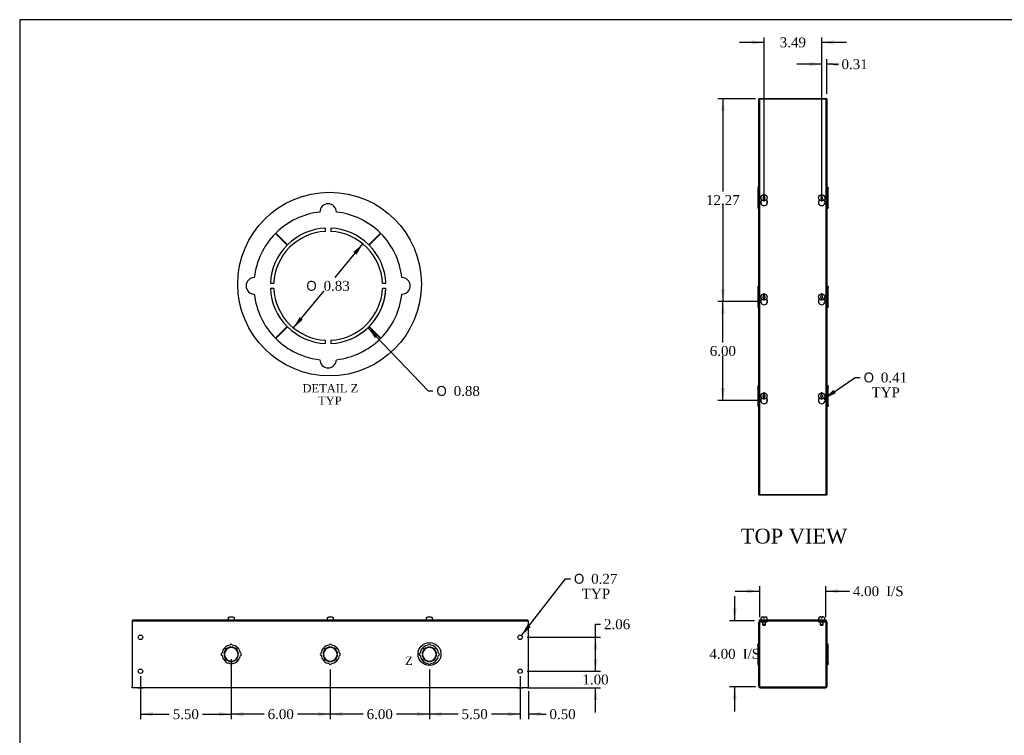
# Model space of a CAD drawing. Header units: inches. Extents: x 0 to 120, y -1 to 80.
# Tile 2 of 7: x 0 to 60, y 36 to 80. Entities that reach past the tile are written whole.
import ezdxf
from ezdxf.enums import TextEntityAlignment as Align
from ezdxf.lldxf.tags import DXFTag

# ---------------------------------------------------------------- set-up
doc = ezdxf.new("R2010")
doc.units = ezdxf.units.IN
doc.header["$MEASUREMENT"] = 0
for name, color, linetype in [('COM56307-3', 7, 'Continuous'), ('COM70722-2', 7, 'Continuous'), ('Default', 7, 'Continuous'), ('SCS19515', 7, 'Continuous')]:
    doc.layers.add(name, color=color, linetype=linetype)
doc.styles.add('SEACAD_Solid_Edge_ANSI1_Symbols', font='txt')
doc.styles.add('SEACAD_Times_New_Roman', font='times.ttf')
tags = doc.linetypes.add('CENTER2', pattern=[1.125, 0.75, -0.125, 0.125, -0.125]).pattern_tags.tags
tags[10:11] = [DXFTag(74, 4), DXFTag(75, 0), DXFTag(340, '0'), DXFTag(46, 0.0), DXFTag(50, 0.0), DXFTag(44, 0.0), DXFTag(45, 0.0)]
tags[8:9] = [DXFTag(74, 4), DXFTag(75, 0), DXFTag(340, '0'), DXFTag(46, 0.0), DXFTag(50, 0.0), DXFTag(44, 0.0), DXFTag(45, 0.0)]
tags[6:7] = [DXFTag(74, 4), DXFTag(75, 0), DXFTag(340, '0'), DXFTag(46, 0.0), DXFTag(50, 0.0), DXFTag(44, 0.0), DXFTag(45, 0.0)]
tags[4:5] = [DXFTag(74, 4), DXFTag(75, 0), DXFTag(340, '0'), DXFTag(46, 0.0), DXFTag(50, 0.0), DXFTag(44, 0.0), DXFTag(45, 0.0)]
doc.dimstyles.new('HAMMOND_(STH_-_120x80)', dxfattribs={"dimtxt": 0.6, "dimasz": 0.75, "dimexe": 0.3, "dimexo": 0.3, "dimgap": 0.15, "dimtad": 0, "dimtih": 1, "dimtoh": 1, "dimzin": 0, "dimdsep": 46, "dimtxsty": 'SEACAD_Times_New_Roman', "dimblk1": '_SE_FILLED', "dimblk2": '_SE_FILLED', "dimsah": 1, "dimcen": 0.3, "dimadec": 0, "dimazin": 0, "dimtfac": 0.8, "dimtofl": 0, "dimtmove": 1, "dimatfit": 3, "dimfxl": 1, "dimtolj": 1, "dimtzin": 0, "dimarcsym": 0})

# ---------------------------------------------------------------- blocks, each defined once
blk = doc.blocks.new('SE')
at = {"layer": 'COM56307-3', "color": 7, "linetype": 'Continuous'}
for p, q in [((45.259, 43.28), (49.311, 43.28)), ((45.259, 43.223), (45.259, 43.28)), ((45.259, 43.223), (45.314, 43.223)), ((45.478, 43.223), (49.092, 43.223)), ((49.256, 43.223), (49.311, 43.223)), ((49.311, 43.223), (49.311, 43.28))]:
    blk.add_line(p, q, dxfattribs=at)
at = {"layer": 'COM70722-2', "color": 7, "linetype": 'Continuous'}
for p, q in [((45.228, 39.252), (45.228, 43.137)), ((45.285, 39.252), (45.285, 43.137)), ((45.314, 43.223), (45.478, 43.223)), ((45.314, 43.166), (45.478, 43.166)), ((45.478, 43.166), (45.478, 43.223)), ((45.478, 43.166), (45.728, 43.166)), ((45.728, 43.166), (45.728, 43.223)), ((48.842, 43.223), (48.842, 43.166)), ((48.842, 43.166), (49.092, 43.166)), ((49.092, 43.223), (49.256, 43.223)), ((49.092, 43.166), (49.092, 43.223)), ((49.092, 43.166), (49.256, 43.166)), ((49.285, 43.137), (49.285, 39.252)), ((49.342, 43.137), (49.342, 39.252)), ((45.156, 41.753), (45.156, 41.816)), ((45.228, 41.816), (45.156, 41.816)), ((49.414, 41.816), (49.342, 41.816)), ((49.414, 41.753), (49.414, 41.816)), ((45.156, 41.753), (45.228, 41.753)), ((45.156, 41.753), (45.156, 41.594)), ((45.156, 41.594), (45.228, 41.594)), ((45.156, 41.594), (45.156, 41.59)), ((45.156, 41.59), (45.228, 41.59)), ((45.156, 41.59), (45.156, 41.257)), ((45.156, 41.257), (45.228, 41.257)), ((45.156, 41.257), (45.156, 41.132)), ((49.414, 41.753), (49.342, 41.753)), ((49.414, 41.594), (49.342, 41.594)), ((49.414, 41.59), (49.342, 41.59)), ((49.414, 41.257), (49.342, 41.257)), ((49.414, 41.594), (49.414, 41.753)), ((49.414, 41.59), (49.414, 41.594)), ((49.414, 41.257), (49.414, 41.59)), ((49.414, 41.132), (49.414, 41.257)), ((45.156, 41.132), (45.228, 41.132)), ((45.156, 41.132), (45.156, 40.798)), ((45.156, 40.798), (45.228, 40.798)), ((45.156, 40.798), (45.156, 40.795)), ((45.156, 40.795), (45.228, 40.795)), ((45.156, 40.795), (45.156, 40.635)), ((45.156, 40.635), (45.228, 40.635)), ((45.156, 40.635), (45.156, 40.573)), ((45.156, 40.573), (45.228, 40.573)), ((49.414, 41.132), (49.342, 41.132)), ((49.414, 40.798), (49.342, 40.798)), ((49.414, 40.795), (49.342, 40.795)), ((49.414, 40.635), (49.342, 40.635)), ((49.342, 40.573), (49.414, 40.573)), ((49.414, 40.798), (49.414, 41.132)), ((49.414, 40.795), (49.414, 40.798)), ((49.414, 40.635), (49.414, 40.795)), ((49.414, 40.635), (49.414, 40.573)), ((45.314, 39.223), (49.256, 39.223)), ((45.314, 39.166), (49.256, 39.166))]:
    blk.add_line(p, q, dxfattribs=at)
for centre, radius, start, end in [((45.314, 43.137), 0.086, 90, 180), ((45.314, 43.137), 0.029, 90, 180), ((49.256, 43.137), 0.086, 0, 90), ((49.256, 43.137), 0.029, 0, 90), ((45.314, 39.252), 0.086, 180, 270), ((45.314, 39.252), 0.029, 180, 270), ((49.256, 39.252), 0.086, 270, 0), ((49.256, 39.252), 0.029, 270, 0)]:
    blk.add_arc(centre, radius, start, end, dxfattribs=at)
at = {"layer": 'SCS19515', "color": 7, "linetype": 'Continuous'}
for p, q in [((45.353, 43.365), (45.353, 43.305)), ((45.443, 43.455), (45.511, 43.455)), ((45.446, 43.166), (45.446, 42.997)), ((45.636, 42.997), (45.446, 42.997)), ((45.446, 42.997), (45.476, 42.967)), ((45.476, 42.967), (45.606, 42.967)), ((45.511, 43.455), (45.511, 43.38)), ((45.571, 43.38), (45.511, 43.38)), ((45.571, 43.455), (45.638, 43.455)), ((45.571, 43.38), (45.571, 43.455)), ((45.606, 42.967), (45.636, 42.997)), ((45.636, 42.997), (45.636, 43.166)), ((45.728, 43.305), (45.728, 43.365)), ((48.842, 43.365), (48.842, 43.305)), ((49, 43.455), (48.932, 43.455)), ((48.935, 43.166), (48.935, 42.997)), ((49.125, 42.997), (48.935, 42.997)), ((48.935, 42.997), (48.965, 42.967)), ((48.965, 42.967), (49.095, 42.967)), ((49, 43.455), (49, 43.38)), ((49.06, 43.38), (49, 43.38)), ((49.127, 43.455), (49.06, 43.455)), ((49.06, 43.38), (49.06, 43.455)), ((49.095, 42.967), (49.125, 42.997)), ((49.125, 42.997), (49.125, 43.166)), ((49.217, 43.305), (49.217, 43.365))]:
    blk.add_line(p, q, dxfattribs=at)
for centre, radius, start, end in [((45.443, 43.365), 0.09, 90, 180), ((45.378, 43.305), 0.025, 180, 270), ((45.638, 43.365), 0.09, 0, 90), ((45.703, 43.305), 0.025, 270, 0), ((48.932, 43.365), 0.09, 90, 180), ((48.867, 43.305), 0.025, 180, 270), ((49.127, 43.365), 0.09, 0, 90), ((49.192, 43.305), 0.025, 270, 0)]:
    blk.add_arc(centre, radius, start, end, dxfattribs=at)
blk = doc.blocks.new('SE1')
at = {"layer": 'COM56307-3', "color": 7, "linetype": 'Continuous'}
for p, q in [((45.259, 74.813), (45.259, 50.876)), ((49.311, 74.813), (45.259, 74.813)), ((49.311, 50.876), (49.311, 74.813)), ((45.259, 50.876), (49.311, 50.876))]:
    blk.add_line(p, q, dxfattribs=at)
for centre in [(45.541, 68.573), (49.03, 68.573), (45.541, 62.573), (49.03, 62.573), (45.541, 56.573), (49.03, 56.573)]:
    blk.add_arc(centre, 0.203, 133.55107, 46.44893, dxfattribs=at)
at = {"layer": 'COM70722-2', "color": 7, "linetype": 'Continuous'}
for p, q in [((45.228, 50.845), (45.228, 74.845)), ((45.314, 74.845), (45.228, 74.845)), ((45.478, 74.845), (45.314, 74.845)), ((49.092, 74.845), (45.478, 74.845)), ((45.478, 74.813), (45.478, 74.845)), ((49.256, 74.845), (49.092, 74.845)), ((49.092, 74.845), (49.092, 74.813)), ((49.342, 74.845), (49.256, 74.845)), ((49.342, 74.845), (49.342, 50.845)), ((45.156, 69.466), (45.156, 69.404)), ((45.228, 69.466), (45.156, 69.466)), ((45.156, 69.404), (45.228, 69.404)), ((45.156, 69.404), (45.156, 69.244)), ((45.156, 69.244), (45.228, 69.244)), ((45.156, 69.244), (45.156, 69.241)), ((45.156, 69.241), (45.228, 69.241)), ((45.156, 69.241), (45.156, 68.907)), ((49.414, 69.466), (49.342, 69.466)), ((49.414, 69.404), (49.342, 69.404)), ((49.414, 69.244), (49.342, 69.244)), ((49.414, 69.241), (49.342, 69.241)), ((49.414, 69.466), (49.414, 69.404)), ((49.414, 69.244), (49.414, 69.404)), ((49.414, 69.241), (49.414, 69.244)), ((49.414, 68.907), (49.414, 69.241)), ((45.156, 68.907), (45.228, 68.907)), ((45.156, 68.907), (45.156, 68.782)), ((45.156, 68.782), (45.228, 68.782)), ((45.156, 68.782), (45.156, 68.449)), ((45.728, 68.495), (45.728, 68.65)), ((48.842, 68.65), (48.842, 68.495)), ((49.414, 68.907), (49.342, 68.907)), ((49.414, 68.782), (49.342, 68.782)), ((49.414, 68.782), (49.414, 68.907)), ((49.414, 68.449), (49.414, 68.782)), ((45.156, 68.449), (45.228, 68.449)), ((45.156, 68.449), (45.156, 68.445)), ((45.156, 68.445), (45.228, 68.445)), ((45.156, 68.445), (45.156, 68.286)), ((45.156, 68.286), (45.228, 68.286)), ((45.156, 68.286), (45.156, 68.223)), ((45.156, 68.223), (45.228, 68.223)), ((49.414, 68.449), (49.342, 68.449)), ((49.414, 68.445), (49.342, 68.445)), ((49.414, 68.286), (49.342, 68.286)), ((49.342, 68.223), (49.414, 68.223)), ((49.414, 68.445), (49.414, 68.449)), ((49.414, 68.286), (49.414, 68.445)), ((49.414, 68.286), (49.414, 68.223)), ((45.156, 63.466), (45.156, 63.404)), ((45.228, 63.466), (45.156, 63.466)), ((45.156, 63.404), (45.228, 63.404)), ((45.156, 63.404), (45.156, 63.244)), ((45.156, 63.244), (45.228, 63.244)), ((45.156, 63.244), (45.156, 63.241)), ((45.156, 63.241), (45.228, 63.241)), ((45.156, 63.241), (45.156, 62.907)), ((49.414, 63.466), (49.342, 63.466)), ((49.414, 63.404), (49.342, 63.404)), ((49.414, 63.244), (49.342, 63.244)), ((49.414, 63.241), (49.342, 63.241)), ((49.414, 63.466), (49.414, 63.404)), ((49.414, 63.244), (49.414, 63.404)), ((49.414, 63.241), (49.414, 63.244)), ((49.414, 62.907), (49.414, 63.241)), ((45.156, 62.907), (45.228, 62.907)), ((45.156, 62.907), (45.156, 62.782)), ((45.156, 62.782), (45.228, 62.782)), ((45.156, 62.782), (45.156, 62.449)), ((45.728, 62.495), (45.728, 62.65)), ((48.842, 62.65), (48.842, 62.495)), ((49.414, 62.907), (49.342, 62.907)), ((49.414, 62.782), (49.342, 62.782)), ((49.414, 62.782), (49.414, 62.907)), ((49.414, 62.449), (49.414, 62.782)), ((45.156, 62.449), (45.228, 62.449)), ((45.156, 62.449), (45.156, 62.445)), ((45.156, 62.445), (45.228, 62.445)), ((45.156, 62.445), (45.156, 62.286)), ((45.156, 62.286), (45.228, 62.286)), ((45.156, 62.286), (45.156, 62.223)), ((45.156, 62.223), (45.228, 62.223)), ((49.414, 62.449), (49.342, 62.449)), ((49.414, 62.445), (49.342, 62.445)), ((49.414, 62.286), (49.342, 62.286)), ((49.342, 62.223), (49.414, 62.223)), ((49.414, 62.445), (49.414, 62.449)), ((49.414, 62.286), (49.414, 62.445)), ((49.414, 62.286), (49.414, 62.223)), ((45.156, 57.466), (45.156, 57.404)), ((45.228, 57.466), (45.156, 57.466)), ((45.156, 57.404), (45.228, 57.404)), ((45.156, 57.404), (45.156, 57.244)), ((49.414, 57.466), (49.342, 57.466)), ((49.414, 57.404), (49.342, 57.404)), ((49.414, 57.466), (49.414, 57.404)), ((49.414, 57.244), (49.414, 57.404)), ((45.156, 57.244), (45.228, 57.244)), ((45.156, 57.244), (45.156, 57.241)), ((45.156, 57.241), (45.228, 57.241)), ((45.156, 57.241), (45.156, 56.907)), ((45.156, 56.907), (45.228, 56.907)), ((45.156, 56.907), (45.156, 56.782)), ((45.156, 56.782), (45.228, 56.782)), ((45.156, 56.782), (45.156, 56.449)), ((49.414, 57.244), (49.342, 57.244)), ((49.414, 57.241), (49.342, 57.241)), ((49.414, 56.907), (49.342, 56.907)), ((49.414, 56.782), (49.342, 56.782)), ((49.414, 57.241), (49.414, 57.244)), ((49.414, 56.907), (49.414, 57.241)), ((49.414, 56.782), (49.414, 56.907)), ((49.414, 56.449), (49.414, 56.782)), ((45.156, 56.449), (45.228, 56.449)), ((45.156, 56.449), (45.156, 56.445)), ((45.156, 56.445), (45.228, 56.445)), ((45.156, 56.445), (45.156, 56.286)), ((45.156, 56.286), (45.228, 56.286)), ((45.156, 56.286), (45.156, 56.223)), ((45.156, 56.223), (45.228, 56.223)), ((45.728, 56.495), (45.728, 56.65)), ((48.842, 56.65), (48.842, 56.495)), ((49.414, 56.449), (49.342, 56.449)), ((49.414, 56.445), (49.342, 56.445)), ((49.414, 56.286), (49.342, 56.286)), ((49.342, 56.223), (49.414, 56.223)), ((49.414, 56.445), (49.414, 56.449)), ((49.414, 56.286), (49.414, 56.445)), ((49.414, 56.286), (49.414, 56.223)), ((45.228, 50.845), (45.314, 50.845)), ((45.314, 50.845), (45.478, 50.845)), ((45.478, 50.845), (45.478, 50.876)), ((45.478, 50.845), (49.092, 50.845)), ((49.092, 50.876), (49.092, 50.845)), ((49.092, 50.845), (49.256, 50.845)), ((49.256, 50.845), (49.342, 50.845))]:
    blk.add_line(p, q, dxfattribs=at)
at = {"layer": 'SCS19515', "color": 7, "linetype": 'Continuous'}
for p, q in [((45.461, 68.845), (45.511, 68.894)), ((45.511, 68.795), (45.461, 68.845)), ((45.511, 69.028), (45.511, 68.937)), ((45.511, 68.937), (45.511, 68.894)), ((45.511, 68.795), (45.511, 68.752)), ((45.511, 68.752), (45.511, 68.661)), ((45.571, 68.937), (45.571, 69.028)), ((45.571, 68.894), (45.571, 68.937)), ((45.571, 68.894), (45.62, 68.845)), ((45.62, 68.845), (45.571, 68.795)), ((45.571, 68.752), (45.571, 68.795)), ((45.571, 68.661), (45.571, 68.752)), ((48.95, 68.845), (49, 68.894)), ((49, 68.795), (48.95, 68.845)), ((49, 69.028), (49, 68.937)), ((49, 68.937), (49, 68.894)), ((49, 68.795), (49, 68.752)), ((49, 68.752), (49, 68.661)), ((49.06, 68.937), (49.06, 69.028)), ((49.06, 68.894), (49.06, 68.937)), ((49.06, 68.894), (49.109, 68.845)), ((49.109, 68.845), (49.06, 68.795)), ((49.06, 68.752), (49.06, 68.795)), ((49.06, 68.661), (49.06, 68.752)), ((45.461, 62.845), (45.511, 62.894)), ((45.511, 62.795), (45.461, 62.845)), ((45.511, 63.028), (45.511, 62.937)), ((45.511, 62.937), (45.511, 62.894)), ((45.511, 62.795), (45.511, 62.752)), ((45.511, 62.752), (45.511, 62.661)), ((45.571, 62.937), (45.571, 63.028)), ((45.571, 62.894), (45.571, 62.937)), ((45.571, 62.894), (45.62, 62.845)), ((45.62, 62.845), (45.571, 62.795)), ((45.571, 62.752), (45.571, 62.795)), ((45.571, 62.661), (45.571, 62.752)), ((48.95, 62.845), (49, 62.894)), ((49, 62.795), (48.95, 62.845)), ((49, 63.028), (49, 62.937)), ((49, 62.937), (49, 62.894)), ((49, 62.795), (49, 62.752)), ((49, 62.752), (49, 62.661)), ((49.06, 62.937), (49.06, 63.028)), ((49.06, 62.894), (49.06, 62.937)), ((49.06, 62.894), (49.109, 62.845)), ((49.109, 62.845), (49.06, 62.795)), ((49.06, 62.752), (49.06, 62.795)), ((49.06, 62.661), (49.06, 62.752)), ((45.461, 56.845), (45.511, 56.894)), ((45.511, 56.795), (45.461, 56.845)), ((45.511, 57.028), (45.511, 56.937)), ((45.511, 56.937), (45.511, 56.894)), ((45.511, 56.795), (45.511, 56.752)), ((45.511, 56.752), (45.511, 56.661)), ((45.571, 56.937), (45.571, 57.028)), ((45.571, 56.894), (45.571, 56.937)), ((45.571, 56.894), (45.62, 56.845)), ((45.62, 56.845), (45.571, 56.795)), ((45.571, 56.752), (45.571, 56.795)), ((45.571, 56.661), (45.571, 56.752)), ((48.95, 56.845), (49, 56.894)), ((49, 56.795), (48.95, 56.845)), ((49, 57.028), (49, 56.937)), ((49, 56.937), (49, 56.894)), ((49, 56.795), (49, 56.752)), ((49, 56.752), (49, 56.661)), ((49.06, 56.937), (49.06, 57.028)), ((49.06, 56.894), (49.06, 56.937)), ((49.06, 56.894), (49.109, 56.845)), ((49.109, 56.845), (49.06, 56.795)), ((49.06, 56.752), (49.06, 56.795)), ((49.06, 56.661), (49.06, 56.752))]:
    blk.add_line(p, q, dxfattribs=at)
for centre in [(45.541, 68.845), (49.03, 68.845), (45.541, 62.845), (49.03, 62.845), (45.541, 56.845), (49.03, 56.845)]:
    blk.add_circle(centre, 0.187, dxfattribs=at)
for centre, start, end in [((45.541, 68.845), 80.73033, 99.26967), ((45.541, 68.845), 260.73033, 279.26967), ((49.03, 68.845), 80.73033, 99.26967), ((49.03, 68.845), 260.73033, 279.26967), ((45.541, 62.845), 80.73033, 99.26967), ((45.541, 62.845), 260.73033, 279.26967), ((49.03, 62.845), 80.73033, 99.26967), ((49.03, 62.845), 260.73033, 279.26967), ((45.541, 56.845), 80.73033, 99.26967), ((49.03, 56.845), 80.73033, 99.26967), ((45.541, 56.845), 260.73033, 279.26967), ((49.03, 56.845), 260.73033, 279.26967)]:
    blk.add_arc(centre, 0.186, start, end, dxfattribs=at)
blk = doc.blocks.new('SE4')
at = {"layer": 'COM56307-3', "color": 7, "linetype": 'Continuous'}
for p, q in [((7.292, 43.28), (31.229, 43.28)), ((7.292, 43.223), (7.292, 43.28)), ((7.292, 43.223), (31.229, 43.223)), ((31.229, 43.223), (31.229, 43.28))]:
    blk.add_line(p, q, dxfattribs=at)
at = {"layer": 'COM70722-2', "color": 7, "linetype": 'Continuous'}
for p, q in [((7.261, 43.223), (7.292, 43.223)), ((7.261, 43.223), (7.261, 43.137)), ((7.261, 43.137), (7.261, 39.252)), ((31.229, 43.223), (31.261, 43.223)), ((31.261, 43.137), (31.261, 43.223)), ((31.261, 39.252), (31.261, 43.137)), ((12.824, 41.214), (12.849, 41.214)), ((12.849, 41.174), (12.824, 41.174)), ((12.861, 41.59), (12.95, 41.502)), ((12.953, 41.505), (12.865, 41.594)), ((13.241, 41.606), (13.241, 41.631)), ((13.281, 41.631), (13.281, 41.606)), ((13.657, 41.594), (13.569, 41.505)), ((13.571, 41.502), (13.66, 41.59)), ((13.673, 41.214), (13.698, 41.214)), ((13.698, 41.174), (13.673, 41.174)), ((18.824, 41.214), (18.849, 41.214)), ((18.849, 41.174), (18.824, 41.174)), ((18.861, 41.59), (18.95, 41.502)), ((18.953, 41.505), (18.865, 41.594)), ((19.241, 41.606), (19.241, 41.631)), ((19.281, 41.631), (19.281, 41.606)), ((19.657, 41.594), (19.569, 41.505)), ((19.571, 41.502), (19.66, 41.59)), ((19.673, 41.214), (19.698, 41.214)), ((19.698, 41.174), (19.673, 41.174)), ((24.824, 41.214), (24.849, 41.214)), ((24.849, 41.174), (24.824, 41.174)), ((24.861, 41.59), (24.95, 41.502)), ((24.953, 41.505), (24.865, 41.594)), ((25.241, 41.606), (25.241, 41.631)), ((25.281, 41.631), (25.281, 41.606)), ((25.657, 41.594), (25.569, 41.505)), ((25.571, 41.502), (25.66, 41.59)), ((25.673, 41.214), (25.698, 41.214)), ((25.698, 41.174), (25.673, 41.174)), ((12.95, 40.886), (12.861, 40.798)), ((12.865, 40.795), (12.953, 40.884)), ((13.241, 40.757), (13.241, 40.782)), ((13.281, 40.782), (13.281, 40.757)), ((13.569, 40.884), (13.657, 40.795)), ((13.66, 40.798), (13.571, 40.886)), ((18.95, 40.886), (18.861, 40.798)), ((18.865, 40.795), (18.953, 40.884)), ((19.241, 40.757), (19.241, 40.782)), ((19.281, 40.782), (19.281, 40.757)), ((19.569, 40.884), (19.657, 40.795)), ((19.66, 40.798), (19.571, 40.886)), ((24.95, 40.886), (24.861, 40.798)), ((24.865, 40.795), (24.953, 40.884)), ((25.241, 40.757), (25.241, 40.782)), ((25.281, 40.782), (25.281, 40.757)), ((25.569, 40.884), (25.657, 40.795)), ((25.66, 40.798), (25.571, 40.886)), ((7.261, 39.166), (7.261, 39.252)), ((31.261, 39.166), (7.261, 39.166)), ((7.604, 39.166), (7.917, 39.166)), ((30.604, 39.166), (30.917, 39.166)), ((31.261, 39.252), (31.261, 39.166))]:
    blk.add_line(p, q, dxfattribs=at)
for centre in [(7.761, 42.223), (30.761, 42.223), (7.761, 40.166), (30.761, 40.166)]:
    blk.add_circle(centre, 0.133, dxfattribs=at)
for centre, radius, start, end in [((13.261, 41.753), 0.0625, 0, 180), ((19.261, 41.753), 0.0625, 0, 180), ((25.261, 41.753), 0.0625, 0, 180), ((12.702, 41.194), 0.0625, 90, 270), ((13.261, 41.194), 0.562, 135.25, 173.62063), ((13.261, 41.194), 0.438, 135.25, 177.37985), ((13.261, 41.194), 0.438, 182.62015, 224.75), ((13.261, 41.194), 0.413, 92.77907, 177.22093), ((13.261, 41.194), 0.413, 182.77907, 267.22093), ((13.261, 41.194), 0.562, 96.37937, 134.75), ((13.261, 41.194), 0.438, 92.62015, 134.75), ((13.261, 41.194), 0.438, 45.25, 87.37985), ((13.261, 41.194), 0.413, 2.77907, 87.22093), ((13.261, 41.194), 0.413, 272.77907, 357.22093), ((13.261, 41.194), 0.563, 45.25, 83.62063), ((13.261, 41.194), 0.438, 2.62015, 44.75), ((13.261, 41.194), 0.438, 315.25, 357.37985), ((13.261, 41.194), 0.563, 6.37937, 44.75), ((13.82, 41.194), 0.0625, 270, 90), ((18.702, 41.194), 0.0625, 90, 270), ((19.261, 41.194), 0.562, 135.25, 173.62063), ((19.261, 41.194), 0.438, 135.25, 177.37985), ((19.261, 41.194), 0.438, 182.62015, 224.75), ((19.261, 41.194), 0.413, 92.77907, 177.22093), ((19.261, 41.194), 0.413, 182.77907, 267.22093), ((19.261, 41.194), 0.562, 96.37937, 134.75), ((19.261, 41.194), 0.438, 92.62015, 134.75), ((19.261, 41.194), 0.438, 45.25, 87.37985), ((19.261, 41.194), 0.413, 2.77907, 87.22093), ((19.261, 41.194), 0.413, 272.77907, 357.22093), ((19.261, 41.194), 0.563, 45.25, 83.62063), ((19.261, 41.194), 0.438, 2.62015, 44.75), ((19.261, 41.194), 0.438, 315.25, 357.37985), ((19.261, 41.194), 0.563, 6.37937, 44.75), ((19.82, 41.194), 0.0625, 270, 90), ((24.702, 41.194), 0.0625, 90, 270), ((25.261, 41.194), 0.562, 135.25, 173.62063), ((25.261, 41.194), 0.438, 135.25, 177.37985), ((25.261, 41.194), 0.438, 182.62015, 224.75), ((25.261, 41.194), 0.413, 92.77907, 177.22093), ((25.261, 41.194), 0.413, 182.77907, 267.22093), ((25.261, 41.194), 0.562, 96.37937, 134.75), ((25.261, 41.194), 0.438, 92.62015, 134.75), ((25.261, 41.194), 0.438, 45.25, 87.37985), ((25.261, 41.194), 0.413, 2.77907, 87.22093), ((25.261, 41.194), 0.413, 272.77907, 357.22093), ((25.261, 41.194), 0.563, 45.25, 83.62063), ((25.261, 41.194), 0.438, 2.62015, 44.75), ((25.261, 41.194), 0.438, 315.25, 357.37985), ((25.261, 41.194), 0.563, 6.37937, 44.75), ((25.82, 41.194), 0.0625, 270, 90), ((13.261, 41.194), 0.562, 186.37937, 224.75), ((13.261, 41.194), 0.563, 225.25, 263.62063), ((13.261, 41.194), 0.438, 225.25, 267.37985), ((13.261, 40.635), 0.0625, 180, 0), ((13.261, 41.194), 0.438, 272.62015, 314.75), ((13.261, 41.194), 0.563, 276.37937, 314.75), ((13.261, 41.194), 0.563, 315.25, 353.62063), ((19.261, 41.194), 0.562, 186.37937, 224.75), ((19.261, 41.194), 0.563, 225.25, 263.62063), ((19.261, 41.194), 0.438, 225.25, 267.37985), ((19.261, 40.635), 0.0625, 180, 0), ((19.261, 41.194), 0.438, 272.62015, 314.75), ((19.261, 41.194), 0.563, 276.37937, 314.75), ((19.261, 41.194), 0.563, 315.25, 353.62063), ((25.261, 41.194), 0.562, 186.37937, 224.75), ((25.261, 41.194), 0.563, 225.25, 263.62063), ((25.261, 41.194), 0.438, 225.25, 267.37985), ((25.261, 40.635), 0.0625, 180, 0), ((25.261, 41.194), 0.438, 272.62015, 314.75), ((25.261, 41.194), 0.563, 276.37937, 314.75), ((25.261, 41.194), 0.563, 315.25, 353.62063)]:
    blk.add_arc(centre, radius, start, end, dxfattribs=at)
at = {"layer": 'SCS19515', "color": 7, "linetype": 'Continuous'}
for p, q in [((13.073, 43.365), (13.073, 43.305)), ((13.077, 43.38), (13.074, 43.38)), ((13.168, 43.455), (13.353, 43.455)), ((13.444, 43.38), (13.447, 43.38)), ((13.448, 43.305), (13.448, 43.365)), ((19.073, 43.365), (19.073, 43.305)), ((19.077, 43.38), (19.074, 43.38)), ((19.168, 43.455), (19.353, 43.455)), ((19.447, 43.38), (19.444, 43.38)), ((19.448, 43.305), (19.448, 43.365)), ((25.073, 43.365), (25.073, 43.305)), ((25.077, 43.38), (25.074, 43.38)), ((25.168, 43.455), (25.353, 43.455)), ((25.444, 43.38), (25.447, 43.38)), ((25.448, 43.305), (25.448, 43.365))]:
    blk.add_line(p, q, dxfattribs=at)
for centre, radius, start, end in [((13.163, 43.365), 0.09, 170.40593, 180), ((13.098, 43.305), 0.025, 180, 270), ((13.423, 43.305), 0.025, 270, 0), ((13.358, 43.365), 0.09, 0, 9.59407), ((19.163, 43.365), 0.09, 170.40593, 180), ((19.098, 43.305), 0.025, 180, 270), ((19.423, 43.305), 0.025, 270, 0), ((19.358, 43.365), 0.09, 0, 9.59407), ((25.163, 43.365), 0.09, 170.40593, 180), ((25.098, 43.305), 0.025, 180, 270), ((25.423, 43.305), 0.025, 270, 0), ((25.358, 43.365), 0.09, 0, 9.59407)]:
    blk.add_arc(centre, radius, start, end, dxfattribs=at)
for points in [[(13.077, 43.38), (13.078, 43.385), (13.079, 43.39), (13.083, 43.4), (13.085, 43.405), (13.09, 43.414), (13.094, 43.419), (13.101, 43.427), (13.104, 43.431), (13.113, 43.437), (13.117, 43.44), (13.126, 43.446), (13.131, 43.448), (13.141, 43.451), (13.147, 43.453), (13.157, 43.454), (13.162, 43.455), (13.168, 43.455)], [(13.353, 43.455), (13.359, 43.455), (13.364, 43.454), (13.375, 43.453), (13.38, 43.451), (13.39, 43.448), (13.395, 43.446), (13.404, 43.44), (13.409, 43.437), (13.417, 43.431), (13.421, 43.427), (13.428, 43.419), (13.431, 43.414), (13.436, 43.405), (13.438, 43.4), (13.442, 43.39), (13.444, 43.385), (13.444, 43.38)], [(19.077, 43.38), (19.078, 43.385), (19.079, 43.39), (19.083, 43.4), (19.085, 43.405), (19.09, 43.414), (19.094, 43.419), (19.101, 43.427), (19.104, 43.431), (19.113, 43.437), (19.117, 43.44), (19.126, 43.446), (19.131, 43.448), (19.141, 43.451), (19.147, 43.453), (19.157, 43.454), (19.162, 43.455), (19.168, 43.455)], [(19.353, 43.455), (19.359, 43.455), (19.364, 43.454), (19.375, 43.453), (19.38, 43.451), (19.39, 43.448), (19.395, 43.446), (19.404, 43.44), (19.409, 43.437), (19.417, 43.431), (19.421, 43.427), (19.428, 43.419), (19.431, 43.414), (19.436, 43.405), (19.438, 43.4), (19.442, 43.39), (19.444, 43.385), (19.444, 43.38)], [(25.077, 43.38), (25.078, 43.385), (25.079, 43.39), (25.083, 43.4), (25.085, 43.405), (25.09, 43.414), (25.094, 43.419), (25.101, 43.427), (25.104, 43.431), (25.113, 43.437), (25.117, 43.44), (25.126, 43.446), (25.131, 43.448), (25.141, 43.451), (25.147, 43.453), (25.157, 43.454), (25.162, 43.455), (25.168, 43.455)], [(25.353, 43.455), (25.359, 43.455), (25.364, 43.454), (25.375, 43.453), (25.38, 43.451), (25.39, 43.448), (25.395, 43.446), (25.404, 43.44), (25.409, 43.437), (25.417, 43.431), (25.421, 43.427), (25.428, 43.419), (25.431, 43.414), (25.436, 43.405), (25.438, 43.4), (25.442, 43.39), (25.444, 43.385), (25.444, 43.38)]]:
    blk.add_open_spline(points, degree=3, knots=[0, 0, 0, 0, 0.125, 0.125, 0.25, 0.25, 0.375, 0.375, 0.5, 0.5, 0.625, 0.625, 0.75, 0.75, 0.875, 0.875, 1, 1, 1, 1], dxfattribs=at)
blk = doc.blocks.new('DMBLK674')
at = {"layer": 'Default', "linetype": 'Continuous', "transparency": 16777216}
for points in [[(44.535, 45.142), (44.535, 44.892), (45.285, 45.017)], [(50.035, 45.142), (49.285, 45.017), (50.035, 44.892)]]:
    blk.add_hatch(color=7, dxfattribs=at).paths.add_polyline_path(points)
at = {"layer": 'Default', "color": 7, "linetype": 'Continuous', "transparency": 16777216}
for p, q in [((43.785, 45.017), (45.285, 45.017)), ((45.285, 43.437), (45.285, 45.317)), ((49.285, 43.437), (49.285, 45.317)), ((49.285, 45.017), (50.411, 45.017)), ((50.411, 45.017), (50.711, 45.017))]:
    blk.add_line(p, q, dxfattribs=at)
at = {"layer": 'Default', "color": 7, "linetype": 'Continuous', "transparency": 16777216, "style": 'SEACAD_Times_New_Roman'}
for s, p in [('I/S', (52.934, 45.317)), ('4.00', (50.921, 45.317))]:
    blk.add_text(s, height=0.6, dxfattribs=at).set_placement(p, align=Align.TOP_LEFT)
blk = doc.blocks.new('_SE_FILLED')
at = {"color": 0}
blk.add_line((0, 0), (-1, 0), dxfattribs=at)
blk.add_solid([(0, 0), (-1, -0.1665), (-1, 0.1665), (0, 0)], dxfattribs=at)
blk = doc.blocks.new('DMBLK675')
at = {"layer": 'Default', "linetype": 'Continuous', "transparency": 16777216}
for points in [[(43.63, 43.973), (43.755, 43.223), (43.88, 43.973)], [(43.63, 38.473), (43.88, 38.473), (43.755, 39.223)]]:
    blk.add_hatch(color=7, dxfattribs=at).paths.add_polyline_path(points)
at = {"layer": 'Default', "color": 7, "linetype": 'Continuous', "transparency": 16777216}
for p, q in [((43.755, 44.723), (43.755, 43.223)), ((44.959, 43.223), (43.455, 43.223)), ((45.014, 39.223), (43.455, 39.223)), ((43.755, 39.223), (43.755, 37.723))]:
    blk.add_line(p, q, dxfattribs=at)
at = {"layer": 'Default', "color": 7, "linetype": 'Continuous', "transparency": 16777216, "style": 'SEACAD_Times_New_Roman'}
for s, p in [('4.00', (42.23, 41.523)), ('I/S', (44.242, 41.523))]:
    blk.add_text(s, height=0.6, dxfattribs=at).set_placement(p, align=Align.TOP_LEFT)
blk = doc.blocks.new('DMBLK678')
at = {"layer": 'Default', "linetype": 'Continuous', "transparency": 16777216}
for points in [[(42.921, 74.095), (43.171, 74.095), (43.046, 74.845)], [(42.921, 63.323), (43.046, 62.573), (43.171, 63.323)]]:
    blk.add_hatch(color=7, dxfattribs=at).paths.add_polyline_path(points)
at = {"layer": 'Default', "color": 7, "linetype": 'Continuous', "transparency": 16777216}
for p, q in [((45.014, 74.845), (42.746, 74.845)), ((43.046, 74.845), (43.046, 69.219)), ((43.046, 68.409), (43.046, 62.573)), ((45.241, 62.573), (42.746, 62.573))]:
    blk.add_line(p, q, dxfattribs=at)
at = {"layer": 'Default', "color": 7, "linetype": 'Continuous', "transparency": 16777216, "style": 'SEACAD_Times_New_Roman'}
blk.add_text('12.27', height=0.6, dxfattribs=at).set_placement((42.023, 69.009), align=Align.TOP_LEFT)
blk = doc.blocks.new('DMBLK679')
at = {"layer": 'Default', "linetype": 'Continuous', "transparency": 16777216}
for points in [[(42.921, 61.823), (43.171, 61.823), (43.046, 62.573)], [(42.921, 57.323), (43.046, 56.573), (43.171, 57.323)]]:
    blk.add_hatch(color=7, dxfattribs=at).paths.add_polyline_path(points)
at = {"layer": 'Default', "color": 7, "linetype": 'Continuous', "transparency": 16777216}
for p, q in [((45.241, 62.573), (42.746, 62.573)), ((43.046, 60.083), (43.046, 62.573)), ((43.046, 56.573), (43.046, 59.273)), ((45.241, 56.573), (42.746, 56.573))]:
    blk.add_line(p, q, dxfattribs=at)
at = {"layer": 'Default', "color": 7, "linetype": 'Continuous', "transparency": 16777216, "style": 'SEACAD_Times_New_Roman'}
blk.add_text('6.00', height=0.6, dxfattribs=at).set_placement((42.25, 59.873), align=Align.TOP_LEFT)
blk = doc.blocks.new('DMBLK680')
at = {"layer": 'Default', "linetype": 'Continuous', "transparency": 16777216}
for points in [[(48.28, 77.063), (48.28, 76.813), (49.03, 76.938)], [(50.092, 77.063), (49.342, 76.938), (50.092, 76.813)]]:
    blk.add_hatch(color=7, dxfattribs=at).paths.add_polyline_path(points)
at = {"layer": 'Default', "color": 7, "linetype": 'Continuous', "transparency": 16777216}
for p, q in [((49.03, 68.873), (49.03, 77.238)), ((49.342, 75.145), (49.342, 77.238)), ((49.03, 76.938), (47.53, 76.938)), ((49.723, 76.938), (49.342, 76.938)), ((49.723, 76.938), (50.023, 76.938))]:
    blk.add_line(p, q, dxfattribs=at)
at = {"layer": 'Default', "color": 7, "linetype": 'Continuous', "transparency": 16777216, "style": 'SEACAD_Times_New_Roman'}
blk.add_text('0.31', height=0.6, dxfattribs=at).set_placement((50.233, 77.238), align=Align.TOP_LEFT)
blk = doc.blocks.new('DMBLK681')
at = {"layer": 'Default', "linetype": 'Continuous', "transparency": 16777216}
for points in [[(44.791, 78.386), (44.791, 78.136), (45.541, 78.261)], [(49.78, 78.386), (49.03, 78.261), (49.78, 78.136)]]:
    blk.add_hatch(color=7, dxfattribs=at).paths.add_polyline_path(points)
at = {"layer": 'Default', "color": 7, "linetype": 'Continuous', "transparency": 16777216}
for p, q in [((45.541, 78.261), (44.041, 78.261)), ((45.541, 68.873), (45.541, 78.561)), ((49.03, 68.873), (49.03, 78.561)), ((50.53, 78.261), (49.03, 78.261))]:
    blk.add_line(p, q, dxfattribs=at)
at = {"layer": 'Default', "color": 7, "linetype": 'Continuous', "transparency": 16777216, "style": 'SEACAD_Times_New_Roman'}
blk.add_text('3.49', height=0.6, dxfattribs=at).set_placement((46.489, 78.561), align=Align.TOP_LEFT)
blk = doc.blocks.new('DMBLK682')
at = {"layer": 'Default', "linetype": 'Continuous', "transparency": 16777216}
blk.add_hatch(color=7, dxfattribs=at).paths.add_polyline_path([(49.746, 57.213), (49.197, 56.687), (49.887, 57.007)])
at = {"layer": 'Default', "color": 7, "linetype": 'Continuous', "transparency": 16777216}
for p, q in [((49.197, 56.687), (51.063, 57.962)), ((51.063, 57.962), (51.363, 57.962))]:
    blk.add_line(p, q, dxfattribs=at)
for s, style, p in [('O', 'SEACAD_Solid_Edge_ANSI1_Symbols', (51.573, 58.262)), ('0.41', 'SEACAD_Times_New_Roman', (52.617, 58.262)), ('TYP', 'SEACAD_Times_New_Roman', (52.053, 57.362))]:
    blk.add_text(s, height=0.6, dxfattribs=dict(at, style=style)).set_placement(p, align=Align.TOP_LEFT)
blk = doc.blocks.new('SE9')
at = {"color": 7, "linetype": 'Continuous', "style": 'SEACAD_Times_New_Roman'}
blk.add_text('Z', height=0.5, dxfattribs=at).set_placement((23.798, 41.056), align=Align.TOP_LEFT)
blk = doc.blocks.new('SE8')
at = {"layer": 'Default', "color": 7, "linetype": 'CENTER2'}
blk.add_circle((25.272, 41.208), 0.695, dxfattribs=at)
at = {"layer": 'Default'}
blk.add_blockref('SE9', (0, 0), dxfattribs=at)
blk = doc.blocks.new('SE10')
at = {"layer": 'COM70722-2', "color": 7, "linetype": 'Continuous'}
for p, q in [((18.969, 66.809), (18.969, 67.009)), ((19.289, 67.009), (19.289, 66.809)), ((15.933, 66.681), (16.643, 65.977)), ((16.665, 65.999), (15.961, 66.709)), ((22.297, 66.709), (21.593, 65.999)), ((21.614, 65.977), (22.325, 66.681)), ((15.632, 63.673), (15.833, 63.673)), ((15.833, 63.353), (15.632, 63.353)), ((22.425, 63.673), (22.625, 63.673)), ((22.625, 63.353), (22.425, 63.353)), ((16.643, 61.049), (15.933, 60.345)), ((15.961, 60.317), (16.665, 61.028)), ((21.593, 61.028), (22.297, 60.317)), ((22.325, 60.345), (21.614, 61.049)), ((18.969, 60.017), (18.969, 60.217)), ((19.289, 60.217), (19.289, 60.017))]:
    blk.add_line(p, q, dxfattribs=at)
for centre, radius, start, end in [((19.129, 67.985), 0.5, 0, 180), ((19.129, 63.513), 4.5, 96.37937, 134.75), ((19.129, 63.513), 4.5, 45.25, 83.62063), ((19.129, 63.513), 3.3, 92.77907, 177.22093), ((19.129, 63.513), 3.5, 92.62015, 134.75), ((19.129, 63.513), 3.5, 45.25, 87.37985), ((19.129, 63.513), 3.3, 2.77907, 87.22093), ((19.129, 63.513), 4.5, 135.25, 173.62063), ((19.129, 63.513), 4.5, 6.37937, 44.75), ((19.129, 63.513), 3.5, 135.25, 177.37985), ((19.129, 63.513), 3.5, 2.62015, 44.75), ((14.657, 63.513), 0.5, 90, 270), ((23.601, 63.513), 0.5, 270, 90), ((19.129, 63.513), 3.5, 182.62015, 224.75), ((19.129, 63.513), 3.3, 182.77907, 267.22093), ((19.129, 63.513), 3.3, 272.77907, 357.22093), ((19.129, 63.513), 3.5, 315.25, 357.37985), ((19.129, 63.513), 4.5, 186.37937, 224.75), ((19.129, 63.513), 4.5, 315.25, 353.62063), ((19.129, 63.513), 3.5, 225.25, 267.37985), ((19.129, 63.513), 3.5, 272.62015, 314.75), ((19.129, 63.513), 4.5, 225.25, 263.62063), ((19.129, 63.513), 4.5, 276.37937, 314.75), ((19.129, 59.041), 0.5, 180, 360)]:
    blk.add_arc(centre, radius, start, end, dxfattribs=at)
blk = doc.blocks.new('DMBLK687')
at = {"layer": 'Default', "linetype": 'Continuous', "transparency": 16777216}
for points in [[(30.011, 37.444), (30.761, 37.569), (30.011, 37.694)], [(32.011, 37.444), (32.011, 37.694), (31.261, 37.569)]]:
    blk.add_hatch(color=7, dxfattribs=at).paths.add_polyline_path(points)
at = {"layer": 'Default', "color": 7, "linetype": 'Continuous', "transparency": 16777216}
for p, q in [((30.761, 39.866), (30.761, 37.269)), ((31.261, 38.952), (31.261, 37.269)), ((30.761, 37.569), (29.261, 37.569)), ((32.029, 37.569), (31.261, 37.569)), ((32.029, 37.569), (32.329, 37.569))]:
    blk.add_line(p, q, dxfattribs=at)
at = {"layer": 'Default', "color": 7, "linetype": 'Continuous', "transparency": 16777216, "style": 'SEACAD_Times_New_Roman'}
blk.add_text('0.50', height=0.6, dxfattribs=at).set_placement((32.539, 37.869), align=Align.TOP_LEFT)
blk = doc.blocks.new('DMBLK688')
at = {"layer": 'Default', "linetype": 'Continuous', "transparency": 16777216}
for points in [[(26.011, 37.444), (26.011, 37.694), (25.261, 37.569)], [(30.011, 37.444), (30.761, 37.569), (30.011, 37.694)]]:
    blk.add_hatch(color=7, dxfattribs=at).paths.add_polyline_path(points)
at = {"layer": 'Default', "color": 7, "linetype": 'Continuous', "transparency": 16777216}
for p, q in [((25.261, 40.273), (25.261, 37.269)), ((30.761, 39.866), (30.761, 37.269)), ((27.004, 37.569), (25.261, 37.569)), ((30.761, 37.569), (29.017, 37.569))]:
    blk.add_line(p, q, dxfattribs=at)
at = {"layer": 'Default', "color": 7, "linetype": 'Continuous', "transparency": 16777216, "style": 'SEACAD_Times_New_Roman'}
blk.add_text('5.50', height=0.6, dxfattribs=at).set_placement((27.214, 37.869), align=Align.TOP_LEFT)
blk = doc.blocks.new('DMBLK689')
at = {"layer": 'Default', "linetype": 'Continuous', "transparency": 16777216}
for points in [[(20.011, 37.444), (20.011, 37.694), (19.261, 37.569)], [(24.511, 37.444), (25.261, 37.569), (24.511, 37.694)]]:
    blk.add_hatch(color=7, dxfattribs=at).paths.add_polyline_path(points)
at = {"layer": 'Default', "color": 7, "linetype": 'Continuous', "transparency": 16777216}
for p, q in [((19.261, 40.273), (19.261, 37.269)), ((25.261, 40.273), (25.261, 37.269)), ((21.254, 37.569), (19.261, 37.569)), ((25.261, 37.569), (23.267, 37.569))]:
    blk.add_line(p, q, dxfattribs=at)
at = {"layer": 'Default', "color": 7, "linetype": 'Continuous', "transparency": 16777216, "style": 'SEACAD_Times_New_Roman'}
blk.add_text('6.00', height=0.6, dxfattribs=at).set_placement((21.464, 37.869), align=Align.TOP_LEFT)
blk = doc.blocks.new('DMBLK692')
at = {"layer": 'Default', "linetype": 'Continuous', "transparency": 16777216}
blk.add_hatch(color=7, dxfattribs=at).paths.add_polyline_path([(31.203, 42.997), (30.842, 42.328), (31.401, 42.844)])
at = {"layer": 'Default', "color": 7, "linetype": 'Continuous', "transparency": 16777216}
for p, q in [((30.842, 42.328), (33.513, 45.768)), ((33.513, 45.768), (33.813, 45.768))]:
    blk.add_line(p, q, dxfattribs=at)
for s, style, p in [('O', 'SEACAD_Solid_Edge_ANSI1_Symbols', (34.023, 46.068)), ('0.27', 'SEACAD_Times_New_Roman', (35.067, 46.068)), ('TYP', 'SEACAD_Times_New_Roman', (34.502, 45.168))]:
    blk.add_text(s, height=0.6, dxfattribs=dict(at, style=style)).set_placement(p, align=Align.TOP_LEFT)
blk = doc.blocks.new('DMBLK694')
at = {"layer": 'Default', "linetype": 'Continuous', "transparency": 16777216}
for points in [[(14.011, 37.444), (14.011, 37.694), (13.261, 37.569)], [(18.511, 37.444), (19.261, 37.569), (18.511, 37.694)]]:
    blk.add_hatch(color=7, dxfattribs=at).paths.add_polyline_path(points)
at = {"layer": 'Default', "color": 7, "linetype": 'Continuous', "transparency": 16777216}
for p, q in [((13.261, 40.273), (13.261, 37.269)), ((19.261, 40.273), (19.261, 37.269)), ((15.254, 37.569), (13.261, 37.569)), ((19.261, 37.569), (17.267, 37.569))]:
    blk.add_line(p, q, dxfattribs=at)
at = {"layer": 'Default', "color": 7, "linetype": 'Continuous', "transparency": 16777216, "style": 'SEACAD_Times_New_Roman'}
blk.add_text('6.00', height=0.6, dxfattribs=at).set_placement((15.464, 37.869), align=Align.TOP_LEFT)
blk = doc.blocks.new('DMBLK695')
at = {"layer": 'Default', "linetype": 'Continuous', "transparency": 16777216}
for points in [[(35.458, 40.916), (35.208, 40.916), (35.333, 40.166)], [(35.458, 38.416), (35.333, 39.166), (35.208, 38.416)]]:
    blk.add_hatch(color=7, dxfattribs=at).paths.add_polyline_path(points)
at = {"layer": 'Default', "color": 7, "linetype": 'Continuous', "transparency": 16777216}
for p, q in [((35.333, 40.166), (35.333, 41.666)), ((31.194, 40.166), (35.633, 40.166)), ((31.217, 39.166), (35.633, 39.166)), ((35.333, 37.666), (35.333, 39.166))]:
    blk.add_line(p, q, dxfattribs=at)
at = {"layer": 'Default', "color": 7, "linetype": 'Continuous', "transparency": 16777216, "style": 'SEACAD_Times_New_Roman'}
blk.add_text('1.00', height=0.6, dxfattribs=at).set_placement((34.537, 39.966), align=Align.TOP_LEFT)
blk = doc.blocks.new('DMBLK696')
at = {"layer": 'Default', "linetype": 'Continuous', "transparency": 16777216}
for points in [[(35.458, 41.473), (35.333, 42.223), (35.208, 41.473)], [(35.458, 40.916), (35.208, 40.916), (35.333, 40.166)]]:
    blk.add_hatch(color=7, dxfattribs=at).paths.add_polyline_path(points)
at = {"layer": 'Default', "color": 7, "linetype": 'Continuous', "transparency": 16777216}
for p, q in [((35.333, 43.015), (35.633, 43.015)), ((35.333, 40.166), (35.333, 43.015)), ((31.194, 42.223), (35.633, 42.223)), ((31.194, 40.166), (35.633, 40.166))]:
    blk.add_line(p, q, dxfattribs=at)
at = {"layer": 'Default', "color": 7, "linetype": 'Continuous', "transparency": 16777216, "style": 'SEACAD_Times_New_Roman'}
blk.add_text('2.06', height=0.6, dxfattribs=at).set_placement((35.843, 43.315), align=Align.TOP_LEFT)
blk = doc.blocks.new('DMBLK697')
at = {"layer": 'Default', "linetype": 'Continuous', "transparency": 16777216}
for points in [[(8.511, 37.444), (8.511, 37.694), (7.761, 37.569)], [(12.511, 37.444), (13.261, 37.569), (12.511, 37.694)]]:
    blk.add_hatch(color=7, dxfattribs=at).paths.add_polyline_path(points)
at = {"layer": 'Default', "color": 7, "linetype": 'Continuous', "transparency": 16777216}
for p, q in [((13.261, 40.894), (13.261, 37.269)), ((7.761, 39.866), (7.761, 37.269)), ((7.761, 37.569), (9.504, 37.569)), ((11.517, 37.569), (13.261, 37.569))]:
    blk.add_line(p, q, dxfattribs=at)
at = {"layer": 'Default', "color": 7, "linetype": 'Continuous', "transparency": 16777216, "style": 'SEACAD_Times_New_Roman'}
blk.add_text('5.50', height=0.6, dxfattribs=at).set_placement((9.714, 37.869), align=Align.TOP_LEFT)
blk = doc.blocks.new('DMBLK698')
at = {"layer": 'Default', "linetype": 'Continuous', "transparency": 16777216}
for points in [[(20.657, 65.559), (20.849, 65.399), (21.231, 66.057)], [(17.408, 61.627), (17.027, 60.969), (17.601, 61.468)]]:
    blk.add_hatch(color=7, dxfattribs=at).paths.add_polyline_path(points)
at = {"layer": 'Default', "color": 7, "linetype": 'Continuous', "transparency": 16777216}
for p, q in [((19.55, 64.023), (21.231, 66.057)), ((17.027, 60.969), (18.881, 63.213))]:
    blk.add_line(p, q, dxfattribs=at)
for s, style, p in [('O', 'SEACAD_Solid_Edge_ANSI1_Symbols', (17.81, 63.813)), ('0.83', 'SEACAD_Times_New_Roman', (18.855, 63.813))]:
    blk.add_text(s, height=0.6, dxfattribs=dict(at, style=style)).set_placement(p, align=Align.TOP_LEFT)
blk = doc.blocks.new('DMBLK699')
at = {"layer": 'Default', "linetype": 'Continuous', "transparency": 16777216}
blk.add_hatch(color=7, dxfattribs=at).paths.add_polyline_path([(22.148, 60.519), (21.54, 60.977), (21.967, 60.347)])
at = {"layer": 'Default', "color": 7, "linetype": 'Continuous', "transparency": 16777216}
for p, q in [((21.54, 60.977), (25.181, 57.147)), ((25.181, 57.147), (25.481, 57.147))]:
    blk.add_line(p, q, dxfattribs=at)
blk.add_arc((19.129, 63.513), 3.5, 303.73037, 357.70908, dxfattribs=at)
for s, style, p in [('O', 'SEACAD_Solid_Edge_ANSI1_Symbols', (25.691, 57.447)), ('0.88', 'SEACAD_Times_New_Roman', (26.736, 57.447))]:
    blk.add_text(s, height=0.6, dxfattribs=dict(at, style=style)).set_placement(p, align=Align.TOP_LEFT)
blk = doc.blocks.new('BORDER')
at = {"layer": 'Default', "color": 7, "linetype": 'Continuous'}
for p, q in [((0, 27.86), (-41.86, 27.86)), ((-41.86, 27.86), (-41.86, 0))]:
    blk.add_line(p, q, dxfattribs=at)

msp = doc.modelspace()

# ---------------------------------------------------------------- linework, layer by layer
at = {"color": 7, "linetype": 'CENTER2'}
msp.add_circle((19.218, 63.621), 5.562, dxfattribs=at)

# ---------------------------------------------------------------- block references
at = {"layer": 'Default', "color": 7, "xscale": 2.85, "yscale": 2.85, "zscale": 2.85}
msp.add_blockref('BORDER', (119.744, 0.233), dxfattribs=at)
at = {"layer": 'Default'}
for name in ['SE1', 'SE10', 'SE4', 'SE', 'SE8']:
    msp.add_blockref(name, (0, 0), dxfattribs=at)

# ---------------------------------------------------------------- texts
at = {"layer": 'Default', "color": 7, "linetype": 'Continuous', "style": 'SEACAD_Times_New_Roman'}
for s, height, p in [('DETAIL Z', 0.5, (17.577, 57.559)), ('TYP', 0.5, (18.519, 56.809)), ('TOP VIEW', 0.9, (44.129, 48.804))]:
    msp.add_text(s, height=height, dxfattribs=at).set_placement(p, align=Align.TOP_LEFT)

# ---------------------------------------------------------------- dimensions: what is measured, and where the dimension line sits
at = {"layer": 'Default', "color": 7, "linetype": 'Continuous'}
for base, p1, p2, picture, middle in [((45.541, 78.261), (49.03, 68.573), (45.541, 68.573), 'DMBLK681', (47.285, 78.261)), ((13.261, 37.569), (7.761, 40.166), (13.261, 41.194), 'DMBLK697', (10.511, 37.569)), ((13.261, 37.569), (19.261, 40.573), (13.261, 40.573), 'DMBLK694', (16.261, 37.569)), ((19.261, 37.569), (25.261, 40.573), (19.261, 40.573), 'DMBLK689', (22.261, 37.569)), ((25.261, 37.569), (30.761, 40.166), (25.261, 40.573), 'DMBLK688', (28.011, 37.569))]:
    dim = msp.add_linear_dim(base=base, p1=p1, p2=p2, text='\\A1;<>', dimstyle='HAMMOND_(STH_-_120x80)', override={"dimtmove": 0}, dxfattribs=at)
    dim.commit()
    dim.dimension.update_dxf_attribs({"geometry": picture, "text_midpoint": middle, "dimtype": 160})
for base, p1, p2, picture, middle in [((49.03, 76.938), (49.342, 74.845), (49.03, 68.573), 'DMBLK680', (50.023, 76.938)), ((30.761, 37.569), (31.261, 39.252), (30.761, 40.166), 'DMBLK687', (32.329, 37.569))]:
    dim = msp.add_linear_dim(base=base, p1=p1, p2=p2, text='\\A1;<>', dimstyle='HAMMOND_(STH_-_120x80)', dxfattribs=at)
    dim.commit()
    dim.dimension.update_dxf_attribs({"geometry": picture, "text_midpoint": middle, "dimtype": 160})
for base, p1, p2, text, picture, middle, dimtype in [((43.046, 62.573), (45.314, 74.845), (45.541, 62.573), '\\A1;<>', 'DMBLK678', (43.046, 68.709), 160), ((43.046, 56.573), (45.541, 56.573), (45.541, 62.573), '\\A1;<>', 'DMBLK679', (43.046, 59.573), 161), ((43.755, 39.223), (49.311, 43.223), (49.256, 39.223), '\\A1;<> I/S', 'DMBLK675', (43.755, 41.223), 160), ((35.333, 40.166), (30.917, 39.166), (30.894, 40.166), '\\A1;<>', 'DMBLK695', (35.333, 39.666), 160)]:
    dim = msp.add_linear_dim(base=base, p1=p1, p2=p2, angle=90, text=text, dimstyle='HAMMOND_(STH_-_120x80)', override={"dimtmove": 0}, dxfattribs=at)
    dim.commit()
    dim.dimension.update_dxf_attribs({"geometry": picture, "text_midpoint": middle, "dimtype": dimtype})
for p1, p2, text, override, picture, middle in [((16.7172, 66.04976), (21.54033, 60.97655), '\\A1;<>', {"dimlfac": 0.125, "dimtmove": 0}, 'DMBLK699', (25.48131, 57.1468)), ((17.027, 60.969), (21.231, 66.057), '\\A1;<>', {"dimlfac": 0.125, "dimtofl": 1}, 'DMBLK698', (19.129, 63.513)), ((48.862, 56.458), (49.197, 56.687), '\\A1;<>\\PTYP', {"dimtmove": 0}, 'DMBLK682', (51.363, 57.962)), ((30.679, 42.118), (30.842, 42.328), '\\A1;<>\\PTYP', {"dimtmove": 0}, 'DMBLK692', (33.813, 45.768))]:
    dim = msp.add_diameter_dim_2p(p1=p1, p2=p2, text=text, dimstyle='HAMMOND_(STH_-_120x80)', override=override, dxfattribs=at)
    dim.commit()
    dim.dimension.update_dxf_attribs({"geometry": picture, "text_midpoint": middle, "dimtype": 163})
for base, p1, p2, angle, text, picture, middle in [((45.285, 45.017), (45.285, 43.137), (49.285, 43.137), 0, '\\A1;<> I/S', 'DMBLK674', (50.711, 45.017)), ((35.333, 40.166), (30.894, 40.166), (30.894, 42.223), 90, '\\A1;<>', 'DMBLK696', (35.633, 43.015))]:
    dim = msp.add_linear_dim(base=base, p1=p1, p2=p2, angle=angle, text=text, dimstyle='HAMMOND_(STH_-_120x80)', dxfattribs=at)
    dim.commit()
    dim.dimension.update_dxf_attribs({"geometry": picture, "text_midpoint": middle, "dimtype": 161})

doc.saveas('drawing.dxf')
